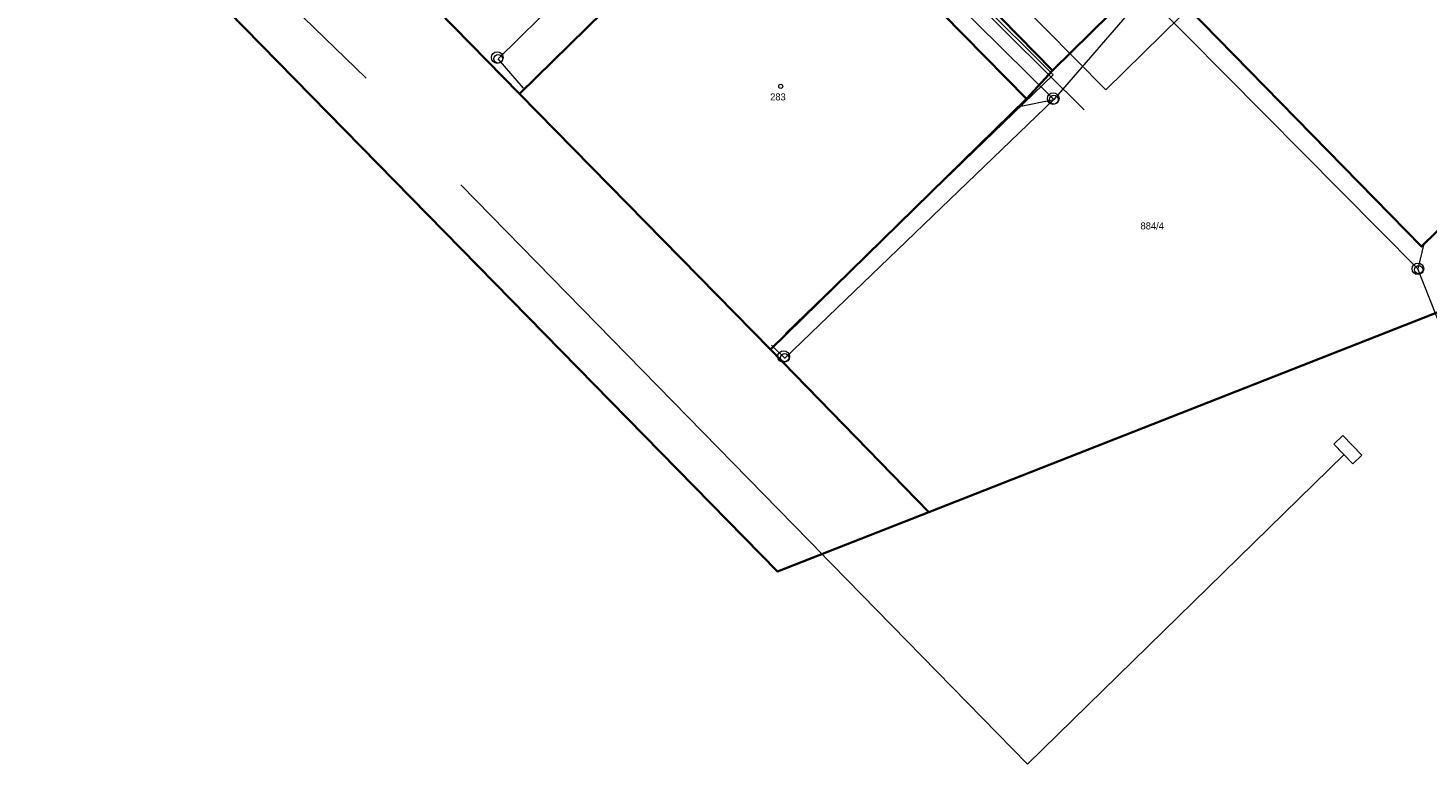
# Model space of a CAD drawing. Header units: millimetres. Extents: x -527259 to -526551, y -1129736 to -1129000.
# Tile 1 of 213: x -527194 to -527074, y -1129736 to -1129673. Entities that reach past the tile are written whole.
import ezdxf
from ezdxf.enums import TextEntityAlignment as Align

# ---------------------------------------------------------------- set-up
doc = ezdxf.new("R2010")
doc.units = ezdxf.units.MM
doc.header["$LTSCALE"] = 12
for name, color, linetype, lineweight in [('ISa_destova_kanalizace', 4, 'KANALIZACE_DESTOVA_PODZ', 9), ('ISa_NN', 6, 'EL_VEDENI_NN_PODZ', 0), ('KN tlusta', 170, 'Continuous', 35), ('tlusta', 7, 'Continuous', 15)]:
    doc.layers.add(name, color=color, linetype=linetype, lineweight=lineweight)
doc.layers.add('ISa_Vodovod', color=6, linetype='VODA_PITNA_PODZ')
doc.layers.add('Parc. č.', color=170, linetype='Continuous')
doc.styles.add('laplan', font='txt', dxfattribs={"height": 0.002})
doc.linetypes.add('EL_VEDENI_NN_PODZ', pattern='A,35,-15,[109,CADKON.SHX,S=5,R=0,X=0,Y=0],-50', length=100)
doc.linetypes.add('KANALIZACE_DESTOVA_PODZ', pattern='A,35,-15,[102,CADKON.SHX,S=5,R=0,X=0,Y=5],-5,[106,CADKON.SHX,S=5,R=0,X=10,Y=0],30,-15', length=100)
doc.linetypes.add('VODA_PITNA_PODZ', pattern='A,35,-15,[117,CADKON.SHX,S=1.25,R=0,X=0,Y=0],-50', length=100)

# ---------------------------------------------------------------- blocks, each defined once
blk = doc.blocks.new('4$02')
at = {"layer": 'tlusta', "color": 0}
blk.add_circle((-0.01, 0), 0.175, dxfattribs=at)

msp = doc.modelspace()

# ---------------------------------------------------------------- linework, layer by layer
at = {"layer": 'ISa_destova_kanalizace', "ltscale": 0.002}
for p, q in [((-527153.486, -1129675.148), (-527131.376, -1129653.308)), ((-527105.826, -1129678.658), (-527131.376, -1129653.308)), ((-527097.986, -1129669.578), (-527105.826, -1129678.658)), ((-527074.603, -1129693.181), (-527097.986, -1129669.578)), ((-527151.313, -1129677.686), (-527153.486, -1129675.148)), ((-527128.896, -1129700.858), (-527105.826, -1129678.658)), ((-527108.806, -1129679.238), (-527105.826, -1129678.658)), ((-527074.086, -1129691.034), (-527074.603, -1129693.181)), ((-527072.497, -1129698.536), (-527074.603, -1129693.181)), ((-527130.052, -1129699.747), (-527128.878, -1129700.876))]:
    msp.add_line(p, q, dxfattribs=at)
for centre, radius in [((-527153.563, -1129675.043), 0.5), ((-527153.486, -1129675.148), 0.375)]:
    msp.add_circle(centre, radius, dxfattribs=at)
at = {"layer": 'ISa_destova_kanalizace', "linetype": 'Continuous', "ltscale": 0.002}
for centre, radius in [((-527105.877, -1129678.564), 0.5), ((-527105.826, -1129678.658), 0.375), ((-527074.603, -1129693.181), 0.5), ((-527074.53, -1129693.253), 0.35), ((-527128.998, -1129700.712), 0.5), ((-527128.915, -1129700.813), 0.35), ((-527128.915, -1129700.813), 0.35)]:
    msp.add_circle(centre, radius, dxfattribs=at)
at = {"layer": 'ISa_NN', "ltscale": 0.002}
for p, q in [((-527133.789, -1129645.019), (-527101.36, -1129677.802)), ((-527105.875, -1129676.526), (-527131.316, -1129651.168)), ((-527164.806, -1129676.828), (-527187.846, -1129654.371)), ((-527101.36, -1129677.802), (-527078.584, -1129655.365)), ((-527128.852, -1129698.719), (-527105.875, -1129676.526)), ((-527156.681, -1129685.973), (-527125.539, -1129717.811)), ((-527081.804, -1129708.234), (-527081.035, -1129707.485)), ((-527081.035, -1129707.485), (-527079.399, -1129709.163)), ((-527108.082, -1129735.69), (-527080.932, -1129709.133)), ((-527080.168, -1129709.912), (-527081.804, -1129708.234)), ((-527079.399, -1129709.163), (-527080.168, -1129709.912)), ((-527126.174, -1129717.194), (-527108.082, -1129735.69))]:
    msp.add_line(p, q, dxfattribs=at)
at = {"layer": 'ISa_Vodovod', "ltscale": 0.002}
msp.add_line((-527118.316, -1129664.558), (-527103.226, -1129679.528), dxfattribs=at)
at = {"layer": 'KN tlusta', "linetype": 'Continuous'}
for p, q in [((-527105.946, -1129676.168), (-527071.076, -1129641.758)), ((-527133.976, -1129660.768), (-527151.646, -1129678.148)), ((-527158.696, -1129670.978), (-527151.646, -1129678.148)), ((-527105.946, -1129676.168), (-527108.166, -1129678.578)), ((-527151.646, -1129678.148), (-527130.116, -1129700.098)), ((-527130.116, -1129700.098), (-527108.166, -1129678.578)), ((-527116.546, -1129714.058), (-527034.886, -1129681.945)), ((-527130.116, -1129700.098), (-527116.546, -1129714.058))]:
    msp.add_line(p, q, dxfattribs=at)
for points in [[(-527069.596, -1129643.598), (-527095.796, -1129669.258), (-527074.306, -1129691.278), (-527048.086, -1129665.558), (-527050.176, -1129663.448)], [(-527134.396, -1129647.138), (-527129.356, -1129652.238), (-527105.946, -1129676.168)], [(-527193.806, -1129653.508), (-527129.536, -1129719.158), (-527116.546, -1129714.058)], [(-527108.166, -1129678.578), (-527129.746, -1129656.608), (-527133.976, -1129660.768)]]:
    msp.add_lwpolyline(points, dxfattribs=at)

# ---------------------------------------------------------------- block references
at = {"layer": 'tlusta', "linetype": 'Continuous'}
msp.add_blockref('4$02', (-527129.235, -1129677.518), dxfattribs=at)

# ---------------------------------------------------------------- texts
at = {"layer": 'Parc. č.', "style": 'laplan'}
for s, p in [('283', (-527129.488, -1129678.725)), ('884/4', (-527097.387, -1129689.799))]:
    msp.add_text(s, height=0.6, dxfattribs=at).set_placement(p, align=Align.CENTER)

doc.saveas('drawing.dxf')
